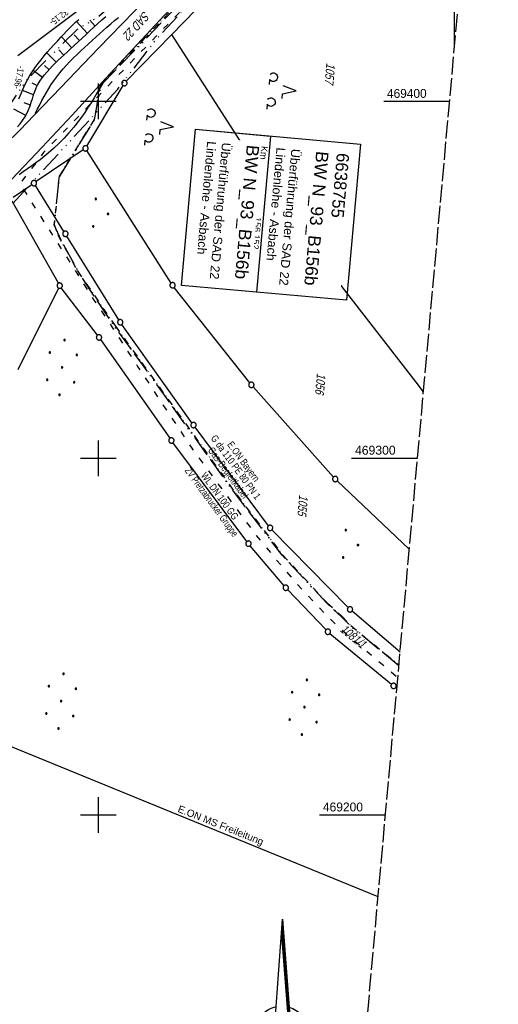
# Model space of a CAD drawing. Extents: x 510944 to 511312, y 468631 to 469578.
# Tile 25 of 30: x 511178 to 511312, y 469147 to 469423. Entities that reach past the tile are written whole.
import ezdxf

# ---------------------------------------------------------------- set-up
doc = ezdxf.new("R2010")
doc.units = 0
doc.header["$LTSCALE"] = 10
doc.header["$MEASUREMENT"] = 0
for name, pattern in [('ACAD_ISO03W100', [30, 12, -18]), ('ACAD_ISO13W100', [36, 12, -3, 12, -3, 0, -3, 0, -3]), ('ACAD_ISO14W100', [25.5, 12, -3, 0.5, -3, 0.5, -3, 0.5, -3]), ('AUSGEZOGEN', [0]), ('LT00', [0]), ('LT08', [0.42, 0.2, -0.1, 0.02, -0.1]), ('LT14', [0.6, 0.5, -0.1])]:
    doc.linetypes.add(name, pattern=pattern)
doc.layers.get('0').update_dxf_attribs({"linetype": 'LT00'})
for name, color, linetype in [('--EK_BW_TEXT_A', 20, 'LT00'), ('--EK_FBR', 1, 'LT00'), ('--EL_DFK_AB_L', 21, 'LT00'), ('1401', 7, 'Continuous'), ('ABSTAND', 8, 'LT00'), ('BW_TEXT_A', 20, 'AUSGEZOGEN'), ('DFK_AB_L', 21, 'LT00'), ('DFK_BES-WEGE', 255, 'LT00'), ('DFK_FLUR_NR', 250, 'LT00'), ('DFK_GZPKT', 250, 'LT00'), ('DFK_KATASTER', 250, 'LT00'), ('DFK_NUTZUNG', 250, 'LT00'), ('GASLTG', 250, 'ACAD_ISO13W100'), ('GASLTG_TEXT', 250, 'Continuous'), ('STROM_FREILTG', 80, 'STROMFREILEITUNG'), ('STROM_TEXT', 80, 'Continuous'), ('TELEKOM', 210, 'ACAD_ISO14W100'), ('V098_AFBR_BAB', 250, 'LT00'), ('V098_BOESCH', 250, 'LT00'), ('V098_BOSCHUNG', 250, 'LT00'), ('V098_PARK_MS', 1, 'LT00'), ('V098_RASTER', 250, 'LT00'), ('WASSERLTG', 130, 'ACAD_ISO03W100'), ('WASSERLTG_TEXT', 130, 'Continuous')]:
    doc.layers.add(name, color=color, linetype=linetype)
doc.layers.add('-BLATT_098-RAND', color=7, linetype='LT14', plot=False)
doc.styles.add('Beschrift', font='ARIAL.TTF')
doc.styles.get("Standard").update_dxf_attribs({"font": 'ARIAL.TTF'})
doc.styles.add('Strom', font='txt-alt.shx')
doc.styles.add('Versorgungsltg', font='ARIAL.TTF', dxfattribs={"width": 0.8, "height": 2})
doc.linetypes.add('STROMFREILEITUNG', pattern='A,12.7,-5.5,["xx",Strom,S=2.5,R=0,X=-2.6,Y=-0.85],-4.35', length=22.55)

# ---------------------------------------------------------------- blocks, each defined once
blk = doc.blocks.new('SYMB7010')
at = {"color": 0, "linetype": 'ByBlock'}
for points in [[(-0.031408, 0.499213), (-0.093728, 0.49134), (-0.15457, 0.475719), (-0.212975, 0.452595), (-0.268021, 0.422333), (-0.31884, 0.385411), (-0.36463, 0.342411), (-0.40467, 0.29401), (-0.438329, 0.240973), (-0.465074, 0.184136), (-0.484486, 0.124395), (-0.496256, 0.062692), (-0.5002, 0)], [(-0.5002, 0), (-0.496256, -0.062692), (-0.484486, -0.124395), (-0.465075, -0.184136), (-0.438329, -0.240973), (-0.404671, -0.29401), (-0.36463, -0.342411), (-0.31884, -0.385411), (-0.268021, -0.422333), (-0.212975, -0.452595), (-0.154571, -0.475719), (-0.093728, -0.49134), (-0.031408, -0.499213), (0.031408, -0.499213)], [(0.5002, 0), (0.496256, 0.062692), (0.484485, 0.124395), (0.465074, 0.184136), (0.438329, 0.240973), (0.40467, 0.29401), (0.36463, 0.342411), (0.31884, 0.385411), (0.268021, 0.422333), (0.212975, 0.452595), (0.15457, 0.475719), (0.093728, 0.49134), (0.031408, 0.499213), (-0.031408, 0.499213)], [(0.031408, -0.499213), (0.093728, -0.491341), (0.15457, -0.475719), (0.212975, -0.452595), (0.268021, -0.422333), (0.31884, -0.385411), (0.36463, -0.342411), (0.404671, -0.294011), (0.438329, -0.240974), (0.465075, -0.184136), (0.484486, -0.124395), (0.496256, -0.062692), (0.500201, 0)]]:
    blk.add_lwpolyline(points, dxfattribs=at)
blk = doc.blocks.new('SYMB1401')
at = {"layer": '1401'}
for p, q in [((-2.1, -28.35), (0, 0)), ((0, 0), (2.15, -28.35)), ((1.75, -28.35), (-0.2, -2.68)), ((1.8, -28.35), (-0.17, -2.34)), ((1.85, -28.35), (-0.15, -2.01)), ((1.9, -28.35), (-0.12, -1.68)), ((1.95, -28.35), (-0.1, -1.34)), ((2, -28.35), (-0.07, -1.01)), ((2.05, -28.35), (-0.05, -0.67)), ((2.1, -28.35), (-0.02, -0.34)), ((1.65, -28.35), (-0.25, -3.35)), ((1.7, -28.35), (-0.22, -3.01)), ((-3.75, -35.35), (-3.75, -28.35)), ((-3.75, -28.35), (-1.2, -28.35)), ((1.25, -32.8), (-1.2, -28.35)), ((1.25, -32.8), (1.25, -28.35)), ((3.25, -28.35), (1.25, -28.35)), ((3.25, -28.35), (3.25, -35.35)), ((-9.25, -31.85), (-6.25, -31.85)), ((0.7, -35.35), (-1.75, -30.9)), ((-1.75, -30.9), (-1.75, -35.35)), ((5.75, -31.85), (8.75, -31.85)), ((-1.75, -35.35), (-3.75, -35.35)), ((-2.65, -35.35), (-3.25, -43.35)), ((3.25, -35.35), (0.7, -35.35)), ((2.75, -43.35), (2.15, -35.35)), ((2.8, -43.4), (2.2, -35.35)), ((3.3, -43.85), (2.65, -35.35)), ((-3.25, -43.35), (2.75, -43.35)), ((-3.2, -43.4), (2.8, -43.4))]:
    blk.add_line(p, q, dxfattribs=at)
for points in [[(-7.74, -32.11), (-7.75, -31.56), (-7.7, -31.01), (-7.62, -30.47), (-7.51, -29.93), (-7.35, -29.4), (-7.15, -28.89), (-6.92, -28.39), (-6.65, -27.91), (-6.34, -27.45), (-6.01, -27.02), (-5.64, -26.61), (-5.24, -26.23), (-4.82, -25.88), (-4.37, -25.56), (-3.9, -25.28), (-3.41, -25.03), (-2.9, -24.81), (-2.38, -24.64), (-1.85, -24.5)], [(1.85, -24.65), (2.37, -24.82), (2.88, -25.03), (3.37, -25.28), (3.85, -25.57), (4.3, -25.88), (4.72, -26.23), (5.12, -26.61), (5.49, -27.02), (5.83, -27.45), (6.13, -27.91), (6.41, -28.39), (6.64, -28.89), (6.84, -29.4), (7, -29.93), (7.12, -30.47), (7.2, -31.01), (7.24, -31.56), (7.25, -32.11)], [(-2.9, -38.85), (-3.41, -38.64), (-3.9, -38.39), (-4.37, -38.1), (-4.81, -37.78), (-5.24, -37.43), (-5.64, -37.05), (-6, -36.64), (-6.34, -36.21), (-6.64, -35.75), (-6.91, -35.27), (-7.15, -34.78), (-7.35, -34.26), (-7.5, -33.74), (-7.62, -33.2), (-7.7, -32.66), (-7.74, -32.11)], [(7.25, -32.11), (7.21, -32.66), (7.13, -33.21), (7.01, -33.74), (6.85, -34.27), (6.65, -34.78), (6.42, -35.28), (6.15, -35.76), (5.84, -36.22), (5.5, -36.66), (5.13, -37.07), (4.74, -37.45), (4.31, -37.8), (3.86, -38.12), (3.39, -38.4), (2.9, -38.65)], [(-3.15, -43.45), (2.85, -43.45), (2.25, -35.35)], [(-3.1, -43.5), (2.9, -43.5), (2.3, -35.35)], [(-3.05, -43.55), (2.95, -43.55), (2.35, -35.35)], [(-3, -43.6), (3, -43.6), (2.4, -35.35)], [(-2.95, -43.65), (3.05, -43.65), (2.45, -35.35)], [(-2.9, -43.7), (3.1, -43.7), (2.5, -35.35)], [(-2.85, -43.75), (3.15, -43.75), (2.55, -35.35)], [(-2.8, -43.8), (3.2, -43.8), (2.6, -35.35)], [(-2.78, -43.82), (3.25, -43.82), (2.62, -35.35)], [(-3.25, -43.35), (-2.75, -43.85), (3.3, -43.85)]]:
    blk.add_lwpolyline(points, dxfattribs=at)
blk = doc.blocks.new('Ackerland7')
at = {"layer": 'DFK_NUTZUNG', "color": 0, "linetype": 'ByBlock'}
for p, q in [((-4, 3.93), (-4, 3.67)), ((-3.95, 3.63), (-3.95, 3.97)), ((-3.9, 3.99), (-3.9, 3.61)), ((-3.85, 3.6), (-3.85, 4)), ((-3.8, 3.99), (-3.8, 3.61)), ((-3.75, 3.63), (-3.75, 3.97)), ((-3.7, 3.93), (-3.7, 3.67)), ((-3.65, 3.8), (-3.65, 3.8)), ((3.7, 3.93), (3.7, 3.67)), ((3.75, 3.63), (3.75, 3.97)), ((3.8, 3.99), (3.8, 3.61)), ((3.85, 3.6), (3.85, 4)), ((3.9, 3.99), (3.9, 3.61)), ((3.95, 3.63), (3.95, 3.97)), ((4, 3.93), (4, 3.67)), ((4.05, 3.8), (4.05, 3.8)), ((-7.85, 0.13), (-7.85, -0.13)), ((-7.8, -0.17), (-7.8, 0.17)), ((-7.75, 0.19), (-7.75, -0.19)), ((-7.7, -0.2), (-7.7, 0.2)), ((-7.65, 0.19), (-7.65, -0.19)), ((-7.6, -0.17), (-7.6, 0.17)), ((-7.55, 0.13), (-7.55, -0.13)), ((-7.5, 0), (-7.5, 0)), ((-0.15, 0.13), (-0.15, -0.13)), ((-0.1, -0.17), (-0.1, 0.17)), ((-0.05, 0.19), (-0.05, -0.19)), ((0, -0.2), (0, 0.2)), ((0.05, 0.19), (0.05, -0.19)), ((0.1, -0.17), (0.1, 0.17)), ((0.15, 0.13), (0.15, -0.13)), ((0.2, 0), (0.2, 0)), ((7.55, 0.13), (7.55, -0.13)), ((7.6, -0.17), (7.6, 0.17)), ((7.65, 0.19), (7.65, -0.19)), ((7.7, -0.2), (7.7, 0.2)), ((7.75, 0.19), (7.75, -0.19)), ((7.8, -0.17), (7.8, 0.17)), ((7.85, 0.13), (7.85, -0.13)), ((7.9, 0), (7.9, 0)), ((-4, -3.67), (-4, -3.93)), ((-3.95, -3.97), (-3.95, -3.63)), ((-3.9, -3.61), (-3.9, -3.99)), ((-3.85, -4), (-3.85, -3.6)), ((-3.8, -3.61), (-3.8, -3.99)), ((-3.75, -3.97), (-3.75, -3.63)), ((-3.7, -3.67), (-3.7, -3.93)), ((-3.65, -3.8), (-3.65, -3.8)), ((3.7, -3.67), (3.7, -3.93)), ((3.75, -3.97), (3.75, -3.63)), ((3.8, -3.61), (3.8, -3.99)), ((3.85, -4), (3.85, -3.6)), ((3.9, -3.61), (3.9, -3.99)), ((3.95, -3.97), (3.95, -3.63)), ((4, -3.67), (4, -3.93)), ((4.05, -3.8), (4.05, -3.8))]:
    blk.add_line(p, q, dxfattribs=at)
for points in [[(-3.65, 3.8), (-3.67, 3.89), (-3.73, 3.96), (-3.81, 3.99), (-3.89, 3.99), (-3.97, 3.96), (-4.03, 3.89), (-4.05, 3.8), (-4.03, 3.71), (-3.97, 3.64), (-3.89, 3.6), (-3.81, 3.6), (-3.73, 3.64), (-3.67, 3.71), (-3.65, 3.8)], [(4.05, 3.8), (4.03, 3.89), (3.97, 3.96), (3.89, 3.99), (3.81, 3.99), (3.73, 3.96), (3.67, 3.89), (3.65, 3.8), (3.67, 3.71), (3.73, 3.64), (3.81, 3.61), (3.89, 3.61), (3.97, 3.64), (4.03, 3.71), (4.05, 3.8)], [(-7.5, 0), (-7.52, 0.09), (-7.58, 0.16), (-7.66, 0.19), (-7.74, 0.19), (-7.82, 0.16), (-7.88, 0.09), (-7.9, 0)], [(0.2, 0), (0.18, 0.09), (0.12, 0.16), (0.04, 0.19), (-0.04, 0.19), (-0.12, 0.16), (-0.18, 0.09), (-0.2, 0)], [(-0.2, 0), (-0.18, -0.09), (-0.12, -0.16), (-0.04, -0.19), (0.04, -0.19), (0.12, -0.16), (0.18, -0.09), (0.2, 0)], [(7.9, 0), (7.88, 0.09), (7.82, 0.16), (7.74, 0.19), (7.66, 0.19), (7.58, 0.16), (7.52, 0.09), (7.5, 0)], [(7.5, 0), (7.52, -0.09), (7.58, -0.16), (7.66, -0.19), (7.74, -0.19), (7.82, -0.16), (7.88, -0.09), (7.9, 0)], [(-7.9, 0), (-7.88, -0.09), (-7.82, -0.16), (-7.74, -0.19), (-7.66, -0.19), (-7.58, -0.16), (-7.52, -0.09), (-7.5, 0)], [(-3.65, -3.8), (-3.67, -3.71), (-3.73, -3.64), (-3.81, -3.61), (-3.89, -3.61), (-3.97, -3.64), (-4.03, -3.71), (-4.05, -3.8), (-4.03, -3.89), (-3.97, -3.96), (-3.89, -3.99), (-3.81, -3.99), (-3.73, -3.96), (-3.67, -3.89), (-3.65, -3.8)], [(4.05, -3.8), (4.03, -3.71), (3.97, -3.64), (3.89, -3.61), (3.81, -3.61), (3.73, -3.64), (3.67, -3.71), (3.65, -3.8), (3.67, -3.89), (3.73, -3.96), (3.81, -3.99), (3.89, -3.99), (3.97, -3.96), (4.03, -3.89), (4.05, -3.8)]]:
    blk.add_lwpolyline(points, dxfattribs=at)
blk = doc.blocks.new('SYMB7201')
at = {"color": 0, "linetype": 'ByBlock'}
for p, q in [((0, 0.385), (-0.11, 0.015)), ((-0.255, -0.385), (-0.115, -0.385)), ((0.445, -0.385), (0.585, -0.385))]:
    blk.add_line(p, q, dxfattribs=at)
for points in [[(0.25, 0.015), (0.11, 0.015), (0, 0.385)], [(-0.393816, -0.383308), (-0.416239, -0.362945), (-0.432849, -0.337617), (-0.442589, -0.308936), (-0.444836, -0.27873), (-0.439449, -0.248923), (-0.426769, -0.221415), (-0.407606, -0.197958), (-0.38318, -0.180047), (-0.355047, -0.168823), (-0.325, -0.165), (-0.294953, -0.168823), (-0.26682, -0.180047), (-0.242394, -0.197959), (-0.223231, -0.221415), (-0.210551, -0.248923), (-0.205164, -0.27873), (-0.207411, -0.308936), (-0.21715, -0.337617), (-0.233761, -0.362945), (-0.256184, -0.383308)], [(0.306185, -0.383308), (0.283761, -0.362945), (0.267151, -0.337617), (0.257411, -0.308936), (0.255164, -0.27873), (0.260552, -0.248923), (0.273231, -0.221415), (0.292394, -0.197958), (0.31682, -0.180047), (0.344953, -0.168823), (0.375, -0.165), (0.405047, -0.168823), (0.43318, -0.180047), (0.457606, -0.197959), (0.476769, -0.221415), (0.489449, -0.248923), (0.494836, -0.27873), (0.492589, -0.308936), (0.48285, -0.337617), (0.466239, -0.362945), (0.443816, -0.383308)]]:
    blk.add_lwpolyline(points, dxfattribs=at)
blk = doc.blocks.new('Ackerland3')
at = {"layer": 'DFK_NUTZUNG', "color": 0, "linetype": 'ByBlock'}
for p, q in [((-0.15, 2.66), (-0.15, 2.4)), ((-0.1, 2.36), (-0.1, 2.7)), ((-0.05, 2.72), (-0.05, 2.34)), ((0, 2.33), (0, 2.73)), ((0.05, 2.72), (0.05, 2.34)), ((0.1, 2.36), (0.1, 2.7)), ((0.15, 2.66), (0.15, 2.4)), ((0.2, 2.53), (0.2, 2.53)), ((-4, -1.14), (-4, -1.4)), ((-3.95, -1.44), (-3.95, -1.1)), ((-3.9, -1.07), (-3.9, -1.46)), ((-3.85, -1.46), (-3.85, -1.07)), ((-3.8, -1.07), (-3.8, -1.46)), ((-3.75, -1.44), (-3.75, -1.1)), ((-3.7, -1.14), (-3.7, -1.4)), ((-3.65, -1.27), (-3.65, -1.26)), ((3.7, -1.14), (3.7, -1.4)), ((3.75, -1.44), (3.75, -1.1)), ((3.8, -1.07), (3.8, -1.46)), ((3.85, -1.46), (3.85, -1.07)), ((3.9, -1.07), (3.9, -1.46)), ((3.95, -1.44), (3.95, -1.1)), ((4, -1.14), (4, -1.4)), ((4.05, -1.27), (4.05, -1.26))]:
    blk.add_line(p, q, dxfattribs=at)
for points in [[(0.2, 2.53), (0.18, 2.62), (0.12, 2.69), (0.04, 2.73), (-0.04, 2.73), (-0.12, 2.69), (-0.18, 2.62), (-0.2, 2.53), (-0.18, 2.45), (-0.12, 2.38), (-0.04, 2.34), (0.04, 2.34), (0.12, 2.38), (0.18, 2.45), (0.2, 2.53)], [(-3.65, -1.27), (-3.67, -1.18), (-3.73, -1.11), (-3.81, -1.07), (-3.89, -1.07), (-3.97, -1.11), (-4.03, -1.18), (-4.05, -1.27)], [(-4.05, -1.27), (-4.03, -1.35), (-3.97, -1.42), (-3.89, -1.46), (-3.81, -1.46), (-3.73, -1.42), (-3.67, -1.35), (-3.65, -1.27)], [(4.05, -1.27), (4.03, -1.18), (3.97, -1.11), (3.89, -1.07), (3.81, -1.07), (3.73, -1.11), (3.67, -1.18), (3.65, -1.27)], [(3.65, -1.27), (3.67, -1.35), (3.73, -1.42), (3.81, -1.46), (3.89, -1.46), (3.97, -1.42), (4.03, -1.35), (4.05, -1.27)]]:
    blk.add_lwpolyline(points, dxfattribs=at)

msp = doc.modelspace()

# ---------------------------------------------------------------- linework, layer by layer
at = {"layer": '--EK_FBR'}
for points in [[(511290.62, 469509.6), (511281.6, 469500.15), (511275.67, 469493.92), (511261.07, 469478.68), (511244.79, 469461.57), (511229.45, 469445.5), (511213.37, 469428.68), (511200.11, 469414.96), (511189.51, 469403.89), (511182.02, 469396.18), (511177.99, 469391.99), (511169.45, 469383.74), (511160.19, 469373.98), (511148.3, 469361.6), (511137.14, 469349.95), (511125.12, 469337.37), (511113.55, 469325.24), (511100.75, 469311.88), (511091.13, 469301.78), (511077.89, 469287.69), (511065.9, 469275.06)], [(511025.64, 469221.47), (511041.35, 469238.05), (511056.83, 469254.32), (511071.84, 469269.78), (511083.7, 469282.04), (511097.34, 469296.07), (511106.86, 469306.04), (511119.52, 469319.29), (511131.24, 469331.52), (511143.12, 469343.99), (511154.26, 469355.63), (511166.02, 469367.9), (511175.36, 469377.84), (511175.76, 469378.24), (511184.25, 469387.2), (511192.65, 469396.15), (511202.12, 469406.57), (511218.54, 469424.07), (511234.53, 469440.69), (511249.78, 469456.69), (511266.25, 469473.95)]]:
    msp.add_lwpolyline(points, dxfattribs=at)
at = {"layer": '--EL_DFK_AB_L'}
msp.add_line((511177.43, 469412.87), (511201.92, 469431.3), dxfattribs=at)
at = {"layer": '-BLATT_098-RAND'}
msp.add_lwpolyline([(511026.41, 469577.69), (510943.54, 468656.41), (511229.39, 468630.7), (511312.26, 469551.98), (511026.41, 469577.69)], dxfattribs=at)
at = {"layer": 'DFK_AB_L'}
msp.add_line((511177.43, 469412.87), (511201.92, 469431.3), dxfattribs=at)
at = {"layer": 'DFK_KATASTER'}
for p, q in [((511220.64, 469418.81), (511278.41, 469478.25)), ((511220.64, 469418.81), (511207.87, 469405.68)), ((511243.02, 469383.98), (511220.64, 469418.81)), ((511196.8, 469387.5), (511206.97, 469404.5)), ((511195.8, 469386.44), (511182.58, 469377.53)), ((511220.47, 469349.11), (511196.82, 469386.23)), ((511266.19, 469350.98), (511243.02, 469383.98)), ((511176.09, 469373.16), (511181.34, 469376.69)), ((511190.39, 469363.55), (511182.36, 469376.47)), ((511188.83, 469349.03), (511175.84, 469372.09)), ((511205.79, 469338.76), (511191.19, 469362.27)), ((511289.18, 469321.28), (511266.19, 469350.98)), ((511188.87, 469347.71), (511177.44, 469324.8)), ((511199.77, 469334.47), (511189.65, 469347.78)), ((511242.5, 469321.16), (511221.34, 469347.89)), ((511226.29, 469309.92), (511206.63, 469337.51)), ((511200.65, 469333.26), (511220.1, 469305.59)), ((511266, 469294.73), (511243.47, 469320.01)), ((511291.27, 469318.65), (511289.18, 469321.28)), ((511247.77, 469281.1), (511227.18, 469308.71)), ((511241.72, 469276.66), (511220.98, 469304.38)), ((511287.25, 469274.55), (511267.04, 469293.65)), ((511270.11, 469258.18), (511248.75, 469279.96)), ((511252.14, 469264.28), (511242.65, 469275.49)), ((511263.91, 469251.91), (511253.14, 469263.17)), ((511284.7, 469245.65), (511271.21, 469257.15)), ((511265.01, 469250.89), (511282.29, 469236.67)), ((511283.79, 469235.45), (511283.45, 469235.72))]:
    msp.add_line(p, q, dxfattribs=at)
at = {"layer": 'GASLTG', "color": 80, "linetype": 'LT08'}
msp.add_lwpolyline([(511310.49, 469532.32), (511242.45, 469461.31), (511248.7, 469455.25), (511213.01, 469417.7), (511200.55, 469404.63), (511198.86, 469394.98), (511189, 469379.02), (511187.64, 469365.48), (511188.67, 469362.64), (511194.19, 469352.49), (511204.82, 469337.02), (511238.89, 469289.71), (511251.72, 469272.94), (511264.22, 469259.49), (511268.4, 469255.65), (511270.89, 469253.08), (511284.38, 469242.03)], dxfattribs=at)
at = {"layer": 'GASLTG', "ltscale": 0.05, "flags": 128}
msp.add_lwpolyline([(511284.36, 469241.86), (511270.8, 469252.97), (511268.3, 469255.55), (511264.12, 469259.39), (511251.61, 469272.85), (511238.78, 469289.63), (511212.48, 469326.15), (511204.68, 469336.82), (511194.83, 469351.52), (511189.58, 469361.13), (511187.67, 469365.41), (511189.09, 469378.91), (511198.98, 469394.87), (511200.73, 469404.51), (511213.57, 469417.74), (511230.36, 469435.34), (511249.6, 469455.41), (511244.52, 469460.29), (511243.13, 469461.73), (511310.46, 469532)], dxfattribs=at)
at = {"layer": 'STROM_FREILTG', "ltscale": 0.05, "flags": 128}
msp.add_lwpolyline([(511278.53, 469177.03), (511168.9, 469221.8), (511089.46, 469252.94), (511000.34, 469287.83)], dxfattribs=at)
at = {"layer": 'TELEKOM', "ltscale": 0.05, "flags": 128}
for points in [[(510990.6, 469179.56), (510992.24, 469181.78), (511000.24, 469192.63), (511015.8, 469211.98), (511023.06, 469220.13), (511036.17, 469234.01), (511047.06, 469245.38), (511060.48, 469259.4), (511092.25, 469285.46), (511092.25, 469285.46), (511103.75, 469297.43), (511108.47, 469302.89), (511113.37, 469306.28), (511118.09, 469311.56), (511128.46, 469321.54), (511151.87, 469347.58), (511156.58, 469352.67), (511162.43, 469358.51), (511170.54, 469364.73), (511171.72, 469366.64), (511171.72, 469366.64), (511168.48, 469382.31), (511168.67, 469388.91), (511179.84, 469405.94), (511194.18, 469420.27), (511199.64, 469423.47), (511208.7, 469431.38), (511216.05, 469438.17), (511238.92, 469462.19), (511294.41, 469518.23), (511310.74, 469535.16)], [(510992.89, 469205.01), (510994.17, 469206.59), (510998.97, 469213.43), (511006.33, 469221.8), (511020.32, 469237.64), (511034.33, 469254), (511044.41, 469262.61), (511060.17, 469276.55), (511068.32, 469283.94), (511072.46, 469286.88), (511073.76, 469287.75), (511076.59, 469288.51), (511079.42, 469288.07), (511092.11, 469285.49), (511171.6, 469366.53), (511171.62, 469366.55), (511171.69, 469366.67), (511171.69, 469366.67), (511205.48, 469403.46), (511216.61, 469417.78), (511234.74, 469437.24), (511255.11, 469457.6), (511281.35, 469482.72), (511307.78, 469508.95), (511308.45, 469509.7)]]:
    msp.add_lwpolyline(points, dxfattribs=at)
at = {"layer": 'V098_AFBR_BAB'}
for points in [[(511290.62, 469509.6), (511281.6, 469500.15), (511275.67, 469493.92), (511261.07, 469478.68), (511244.79, 469461.57), (511229.45, 469445.5), (511213.37, 469428.68), (511200.11, 469414.96), (511189.51, 469403.89), (511182.02, 469396.18), (511177.99, 469391.99), (511169.45, 469383.74), (511160.19, 469373.98), (511148.3, 469361.6), (511137.14, 469349.95), (511125.12, 469337.37), (511113.55, 469325.24), (511100.75, 469311.88), (511091.13, 469301.78), (511077.89, 469287.69), (511065.9, 469275.06)], [(511025.64, 469221.47), (511041.35, 469238.05), (511056.83, 469254.32), (511071.84, 469269.78), (511083.7, 469282.04), (511097.34, 469296.07), (511106.86, 469306.04), (511119.52, 469319.29), (511131.24, 469331.52), (511143.12, 469343.99), (511154.26, 469355.63), (511166.02, 469367.9), (511175.36, 469377.84), (511175.76, 469378.24), (511184.25, 469387.2), (511192.65, 469396.15), (511202.12, 469406.57), (511218.54, 469424.07)]]:
    msp.add_lwpolyline(points, dxfattribs=at)
at = {"layer": 'V098_BOESCH'}
for points in [[(511177.39, 469392.85), (511178.11, 469393.72), (511178.77, 469394.63), (511179.4, 469395.6), (511179.96, 469396.61), (511180.46, 469397.66), (511180.89, 469398.74), (511181.11, 469399.41), (511181.32, 469400.09), (511181.53, 469400.78), (511181.73, 469401.45), (511181.95, 469402.13), (511182.18, 469402.78), (511182.61, 469403.78), (511183.1, 469404.75), (511183.66, 469405.68), (511184.27, 469406.58), (511184.93, 469407.46), (511185.64, 469408.31), (511186.38, 469409.14), (511187.16, 469409.95), (511187.96, 469410.75), (511188.78, 469411.54), (511189.62, 469412.31), (511190.46, 469413.08), (511191.3, 469413.85), (511192.14, 469414.61), (511193.27, 469415.66), (511194.39, 469416.7), (511195.49, 469417.75), (511196.59, 469418.79), (511197.68, 469419.82), (511198.78, 469420.84), (511199.89, 469421.84), (511201.01, 469422.83), (511202.15, 469423.8)], [(511177.73, 469400.72), (511178.09, 469401.55), (511178.44, 469402.38), (511178.8, 469403.2), (511179.16, 469404.02), (511179.54, 469404.83), (511180.17, 469406.05), (511180.84, 469407.23), (511181.56, 469408.38), (511182.32, 469409.5), (511183.12, 469410.6), (511183.96, 469411.67), (511184.82, 469412.74), (511185.72, 469413.79), (511186.64, 469414.84), (511187.58, 469415.88), (511188.54, 469416.93), (511189.52, 469417.98), (511190.33, 469418.84), (511191.14, 469419.7), (511191.96, 469420.55), (511192.8, 469421.39), (511193.65, 469422.2), (511194.52, 469422.99)]]:
    msp.add_lwpolyline(points, dxfattribs=at)
at = {"layer": 'V098_BOSCHUNG'}
for p, q in [((511196.94, 469419.12), (511193.87, 469422.41)), ((511199.11, 469421.13), (511197.65, 469422.75)), ((511192.56, 469415), (511189.67, 469418.13)), ((511194.77, 469417.06), (511193.24, 469418.68)), ((511188.2, 469410.98), (511185.58, 469413.63)), ((511190.35, 469412.99), (511188.98, 469414.45)), ((511184.39, 469406.75), (511181.73, 469408.64)), ((511186.18, 469408.92), (511184.89, 469410.06)), ((511181.85, 469401.83), (511178.74, 469403.06)), ((511182.92, 469404.42), (511181.5, 469405.15)), ((511179.65, 469396.03), (511176.29, 469397.87)), ((511180.96, 469398.95), (511179.25, 469399.63))]:
    msp.add_line(p, q, dxfattribs=at)
at = {"layer": 'V098_PARK_MS'}
for points in [[(511182.41, 469396.74), (511183, 469397.91), (511183.6, 469399.07), (511184.2, 469400.23), (511184.82, 469401.38), (511185.46, 469402.51), (511186.12, 469403.63), (511186.81, 469404.72), (511187.54, 469405.79), (511188.37, 469406.92), (511189.24, 469408.02), (511190.15, 469409.1), (511191.1, 469410.15), (511192.07, 469411.17), (511193.07, 469412.18), (511194.08, 469413.18), (511195.11, 469414.16), (511196.16, 469415.13), (511197.2, 469416.1), (511198.26, 469417.06), (511199.3, 469418.02), (511200.34, 469418.97), (511201.39, 469419.92), (511202.45, 469420.86), (511203.51, 469421.78), (511204.59, 469422.68), (511205.68, 469423.56)], [(511202.05, 469406.48), (511201.25, 469405.1), (511200.45, 469403.71), (511199.65, 469402.34), (511198.83, 469400.97), (511197.99, 469399.61), (511197.13, 469398.27), (511196.25, 469396.95), (511195.34, 469395.64), (511194.39, 469394.36), (511193.12, 469392.76), (511191.8, 469391.2), (511190.41, 469389.69), (511188.98, 469388.24), (511187.49, 469386.83), (511185.95, 469385.48), (511184.83, 469384.56), (511183.69, 469383.66), (511182.54, 469382.79), (511181.36, 469381.93), (511180.18, 469381.09), (511178.98, 469380.27), (511177.78, 469379.45)]]:
    msp.add_lwpolyline(points, dxfattribs=at)
at = {"layer": 'V098_RASTER'}
for p, q in [((511300, 469415.72), (511300, 469425.72)), ((511200, 469405), (511200, 469395)), ((511205, 469400), (511195, 469400)), ((511298.59, 469400), (511280.09, 469400)), ((511200, 469305), (511200, 469295)), ((511195, 469300), (511205, 469300)), ((511271.09, 469300), (511289.59, 469300)), ((511200, 469205), (511200, 469195)), ((511205, 469200), (511195, 469200)), ((511280.6, 469200), (511262.1, 469200))]:
    msp.add_line(p, q, dxfattribs=at)
at = {"layer": 'WASSERLTG', "ltscale": 0.015, "flags": 128}
msp.add_lwpolyline([(511310.12, 469515.71), (511277.8, 469481.62), (511254.24, 469457.89), (511223.73, 469425.92), (511205.18, 469406.88), (511184.67, 469385.69), (511178, 469376.9), (511198.8, 469344.33), (511200.96, 469341.23), (511211.03, 469325.74), (511226.43, 469302.54), (511244.34, 469278.32), (511255.36, 469265.14), (511266.81, 469253.19), (511284.06, 469238.56)], dxfattribs=at)

# ---------------------------------------------------------------- block references
at = {"layer": '1401'}
msp.add_blockref('SYMB1401', (511251.71, 469170.78), dxfattribs=at)
at = {"layer": 'DFK_GZPKT', "xscale": 1.500000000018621, "yscale": 1.5, "zscale": 1.5, "rotation": 264.7377099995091}
for p in [(511207.35, 469405.14), (511196.42, 469386.86), (511181.96, 469377.11), (511190.79, 469362.91), (511189.2, 469348.38), (511220.87, 469348.48), (511206.19, 469338.12), (511200.22, 469333.87), (511242.97, 469320.57), (511226.73, 469309.31), (511220.53, 469304.98), (511266.5, 469294.17), (511248.22, 469280.5), (511242.17, 469276.06), (511252.62, 469263.71), (511270.64, 469257.64), (511264.43, 469251.37), (511282.87, 469236.19)]:
    msp.add_blockref('SYMB7010', p, dxfattribs=at)
at = {"layer": 'DFK_NUTZUNG', "xscale": 10.00000000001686, "yscale": 10, "zscale": 10, "rotation": 264.7377100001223}
for p in [(511251.66, 469403.29), (511217.32, 469393.24)]:
    msp.add_blockref('SYMB7201', p, dxfattribs=at)
at = {"layer": 'DFK_NUTZUNG'}
for name, p, rotation in [('Ackerland3', (511200.22, 469368.71), 264.7376999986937), ('Ackerland7', (511189.85, 469325.46), 264.7376999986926), ('Ackerland3', (511270.36, 469275.91), 264.7376999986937), ('Ackerland7', (511189.58, 469231.93), 264.7376999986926), ('Ackerland7', (511257.85, 469230.22), 264.7376999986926)]:
    msp.add_blockref(name, p, dxfattribs=dict(at, rotation=rotation))

# ---------------------------------------------------------------- texts
at = {"layer": 'ABSTAND', "width": 0.75}
for s, rotation, p in [(' -32.15-', -143.0404, (511191.77, 469426.76)), (' -17.96-', -101.2356, (511177.67, 469410.65))]:
    msp.add_text(s, height=1.8, rotation=rotation, dxfattribs=at).set_placement(p)
at = {"layer": 'DFK_BES-WEGE', "oblique": 13.754, "width": 0.75}
msp.add_text('SAD 22', height=2.5, rotation=227.5005, dxfattribs=at).set_placement((511212.93, 469425.47))
at = {"layer": 'DFK_FLUR_NR', "oblique": 13.754, "width": 0.75}
for s, rotation, p in [('1057', 264.8601, (511264.03, 469410.87)), ('1056', 264.8601, (511261.37, 469323.93)), ('1055', 264.8601, (511256.4, 469289.86)), ('1081/1', -39.351, (511267.66, 469251.64))]:
    msp.add_text(s, height=2.5, rotation=rotation, dxfattribs=at).set_placement(p)
at = {"layer": 'GASLTG_TEXT', "insert": (511238.38, 469297.34), "char_height": 2, "attachment_point": 5, "rotation": 306.1618, "line_spacing_factor": 0.8, "style": 'Versorgungsltg'}
msp.add_mtext('E.ON Bayern\\PG da 110 PE 80 PN 1\\PGas-Begleitkabel', dxfattribs=at)
at = {"layer": 'STROM_TEXT', "insert": (511234.28, 469196.87), "char_height": 2, "attachment_point": 5, "rotation": 338.3172, "style": 'Versorgungsltg'}
msp.add_mtext('{\\W1;E.ON MS Freileitung}', dxfattribs=at)
at = {"layer": 'V098_RASTER'}
for s, width, p in [(' 469400', 0.955, (511280.09, 469401)), (' 469300', 0.979, (511271.09, 469301)), (' 469200', 0.965, (511262.1, 469201))]:
    msp.add_text(s, height=2.5, rotation=0.0007, dxfattribs=dict(at, width=width)).set_placement(p)
at = {"layer": 'WASSERLTG_TEXT', "insert": (511232.72, 469288.39), "char_height": 2, "attachment_point": 5, "rotation": 306.1618, "line_spacing_factor": 0.85, "style": 'Versorgungsltg'}
msp.add_mtext('WL DN 100 GG\\P{\\W0.7;ZV Pretzabrucker Gruppe}', dxfattribs=at)

# ---------------------------------------------------------------- next in the draw order: texts
at = {"layer": 'BW_TEXT_A', "insert": (511270.47, 469385.35), "char_height": 2, "width": 38.7772, "attachment_point": 1, "rotation": 264.8601, "style": 'Beschrift', "bg_fill": 3, "box_fill_scale": 1.5, "bg_fill_color": 256, "bg_fill_transparency": 0}
msp.add_mtext('\\pi-8,l8,t20;{\\Funir_o|c0;\\H1.75x;6638755\\fArial|b0|i0|c238|p34;\\H0.5714x;\\P\\pi0,l0,tz;\\H1.75x;BW N_93_B15\\fArial|b0|i0|c0|p34;6\\fArial|b0|i0|c238|p34;b\\W0.8;\\P\\H0.3714x;\\W1;\\P\\H1.924x;Überführung der \\fArial|b0|i0|c0|p34;SAD 22 Lindenlohe - Asbach\\fArial|b0|i0|c238|p34;\\P\\H0.1999x;\\P\\pt8,20;\\H3.602x;K\\fArial|b0|i0|c0|p34;m^I^I\\fArial|b0|i0|c238|p34;15\\fArial|b0|i0|c0|p34;6\\fArial|b0|i0|c238|p34;,\\fArial|b0|i0|c0|p34;152\\fArial|b0|i0|c238|p34;\\PBw.Wi\\fArial|b0|i0|c0|p34;.^I^I43.67\\fArial|b0|i0|c238|p34; gon\\P\\pi-8,l8;\\fArial|b0|i0|c0|p34;L.W.^I^I47.22 m\\P\\pt20;\\fArial|b0|i0|c238|p34;Br. zw. d. Gel\\fArial|b0|i0|c0|p34;^I11.46\\fArial|b0|i0|c238|p34; m\\fArial|b0|i0|c0|p34;\\P\\pi0,l0;L.H. li.^I4.59 m\\PL.H. re.^I4.72 m}', dxfattribs=at)

# ---------------------------------------------------------------- next in the draw order: linework, layer by layer
at = {"layer": 'BW_TEXT_A'}
msp.add_lwpolyline([(511273.61, 469388.03), (511269.68, 469344.29), (511223.36, 469348.46), (511227.29, 469392.2)], close=True, dxfattribs=at)

# ---------------------------------------------------------------- next in the draw order: texts
at = {"layer": '--EK_BW_TEXT_A', "insert": (511245.2, 469387.63), "char_height": 2, "width": 38.7772, "attachment_point": 1, "rotation": 264.8601, "style": 'Beschrift', "bg_fill": 3, "box_fill_scale": 1.5, "bg_fill_color": 256, "bg_fill_transparency": 0}
msp.add_mtext('{\\fArial|b0|i0|c238|p34;\\H1.7499x;BW N_93_B15\\fArial|b0|i0|c0|p34;6\\fArial|b0|i0|c238|p34;b\\W0.8;\\P\\H0.3714x;\\W1;\\P\\H1.924x;Überführung der \\fArial|b0|i0|c0|p34;SAD 22 Lindenlohe - Asbach}', dxfattribs=at)

# ---------------------------------------------------------------- next in the draw order: linework, layer by layer
at = {"layer": '--EK_BW_TEXT_A'}
msp.add_lwpolyline([(511248.34, 469390.31), (511244.4, 469346.57), (511223.36, 469348.46), (511227.29, 469392.2)], close=True, dxfattribs=at)

doc.saveas('drawing.dxf')
